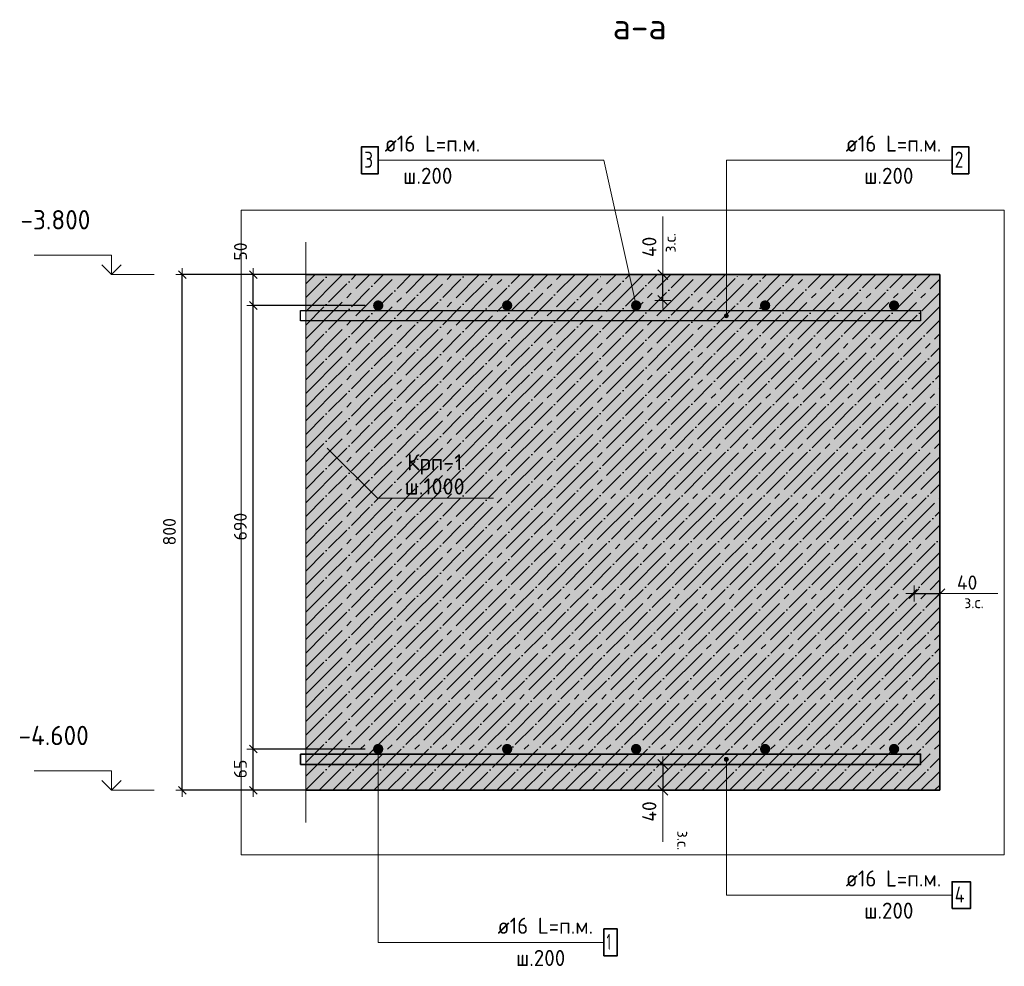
# Model space of a CAD drawing. Header units: millimetres. Extents: x -3170 to 89801, y -74170 to 82422.
# Tile 93 of 105: x 48000 to 49527, y 71007 to 72476. Entities that reach past the tile are written whole.
import ezdxf

# ---------------------------------------------------------------- set-up
doc = ezdxf.new("R2010")
doc.units = ezdxf.units.MM
doc.header["$PDMODE"] = 65
doc.linetypes.add('______11', pattern=[50, 40, -5, 0, -5])
doc.linetypes.add('______5', pattern=[110, 80, -10, 10, -10])
for name, color, linetype, lineweight in [('Standard', 7, 'Continuous', 25), ('Высотная отметки_ общее', 7, 'Continuous', 13), ('Размерная линия_ общее', 7, 'Continuous', 13), ('Размерная линия_ общее_1', 7, 'Continuous', 13)]:
    doc.layers.add(name, color=color, linetype=linetype, lineweight=lineweight)
for name, color, linetype, lineweight, true_color in [('Арм.стержн.верхн.зоны У', 7, 'Continuous', 35, 0xecec00), ('Арм.стержн.верхн.зоны Х', 7, 'Continuous', 35, 0x0000c6), ('Арм.стержн.ниж.зоны У', 7, 'Continuous', 35, 0x00b300), ('Арм.стержн.ниж.зоны Х', 7, 'Continuous', 35, 0xc600c6)]:
    doc.layers.add(name, color=color, linetype=linetype, lineweight=lineweight, true_color=true_color)
doc.styles.add('ARIAL', font='ARIAL.TTF')
doc.styles.add('ISOCPEUR', font='ISOCPEUR')
doc.dimstyles.new('DIMSTYLE_12', dxfattribs={"dimtxt": 20, "dimasz": 20, "dimexe": 0, "dimexo": 0, "dimgap": 10, "dimtad": 2, "dimdec": 0, "dimrnd": 5, "dimzin": 12, "dimdsep": 46, "dimtxsty": 'ISOCPEUR', "dimblk1": 'ALL_ML_STRICH', "dimblk2": 'ALL_ML_STRICH', "dimsah": 1, "dimcen": 0, "dimclrd": 7, "dimclre": 256, "dimclrt": 7, "dimadec": 0, "dimazin": 0, "dimtfac": 1, "dimtdec": 0, "dimtix": 1, "dimtmove": 2, "dimatfit": 3, "dimfxl": 0, "dimtzin": 0, "dimlwd": 0, "dimlwe": -3, "dimarcsym": 0})
doc.dimstyles.new('DIMSTYLE_13', dxfattribs={"dimtxt": 22, "dimasz": 25, "dimexe": 0, "dimexo": 0.001, "dimgap": 11, "dimtad": 2, "dimdec": 0, "dimrnd": 1, "dimzin": 12, "dimdsep": 46, "dimtxsty": 'ISOCPEUR', "dimblk1": 'ALL_ML_STRICH', "dimblk2": 'ALL_ML_STRICH', "dimsah": 1, "dimcen": 0, "dimse1": 1, "dimse2": 1, "dimclrd": 7, "dimclre": 256, "dimclrt": 7, "dimadec": 0, "dimazin": 0, "dimtfac": 1, "dimtdec": 0, "dimtix": 1, "dimtmove": 2, "dimatfit": 3, "dimfxl": 0, "dimtvp": 1.2, "dimtzin": 0, "dimlwd": 0, "dimlwe": -3, "dimarcsym": 0})
doc.dimstyles.new('DIMSTYLE_18', dxfattribs={"dimtxt": 22, "dimasz": 25, "dimexe": 0, "dimexo": 0.001, "dimgap": 11, "dimtad": 2, "dimdec": 0, "dimrnd": 1, "dimzin": 12, "dimdsep": 46, "dimtxsty": 'ISOCPEUR', "dimblk1": 'ALL_ML_STRICH', "dimblk2": 'ALL_ML_STRICH', "dimsah": 1, "dimcen": 0, "dimse1": 1, "dimse2": 1, "dimclrd": 7, "dimclre": 256, "dimclrt": 7, "dimadec": 0, "dimazin": 0, "dimtfac": 1, "dimtdec": 0, "dimtix": 1, "dimtmove": 2, "dimatfit": 3, "dimfxl": 0, "dimtvp": 1.2, "dimtzin": 0, "dimlwd": 0, "dimlwe": -3, "dimarcsym": 0})

# ---------------------------------------------------------------- blocks, each defined once
blk = doc.blocks.new('ALL_ML_STRICH')
at = {"color": 0, "linetype": 'ByBlock', "lineweight": -2}
for p, q in [((-1, 0), (0.5, 0)), ((-0.3, -0.3), (0.3, 0.3)), ((0, -0.5), (0, 0.5))]:
    blk.add_line(p, q, dxfattribs=at)
blk = doc.blocks.new('*D483')
at = {"layer": 'DEFPOINTS', "color": 7, "linetype": 'Continuous', "lineweight": 13, "transparency": 33554687}
for p in [(48464.6, 72080.5), (48252.5, 71280.5), (48471.3, 71280.5)]:
    blk.add_point(p, dxfattribs=at)
at = {"layer": 'Размерная линия_ общее_1', "color": 253, "linetype": 'Continuous', "lineweight": -2, "true_color": 0xa0a0a0, "transparency": 33554687}
for p, q in [((48444.6, 72080.5), (48252.5, 72080.5)), ((48451.3, 71280.5), (48252.5, 71280.5))]:
    blk.add_line(p, q, dxfattribs=at)
at = {"layer": 'Размерная линия_ общее_1', "color": 7, "linetype": 'Continuous', "lineweight": -2, "transparency": 33554687}
blk.add_line((48252.5, 71280.5), (48252.5, 72080.5), dxfattribs=at)
at = {"layer": 'Размерная линия_ общее_1', "color": 7, "linetype": 'Continuous', "lineweight": 13, "transparency": 33554687, "xscale": 20, "yscale": 20, "zscale": 20}
for p, rotation in [((48252.5, 72080.5), 90), ((48252.5, 71280.5), 270)]:
    blk.add_blockref('ALL_ML_STRICH', p, dxfattribs=dict(at, rotation=rotation))
at = {"layer": 'Размерная линия_ общее_1', "color": 7, "linetype": 'Continuous', "lineweight": 13, "transparency": 33554687, "insert": (48232.5, 71681.5), "char_height": 20, "width": 60, "attachment_point": 5, "rotation": 90, "style": 'ISOCPEUR'}
blk.add_mtext('\\A1;{800}', dxfattribs=at)
blk = doc.blocks.new('*D484')
at = {"layer": 'DEFPOINTS', "color": 7, "linetype": 'Continuous', "lineweight": 13, "transparency": 33554687}
for p in [(48556.3, 71344.5), (48362.5, 71280.5), (48581.3, 71280.5)]:
    blk.add_point(p, dxfattribs=at)
at = {"layer": 'Размерная линия_ общее_1', "color": 253, "linetype": 'Continuous', "lineweight": -2, "true_color": 0xa0a0a0, "transparency": 33554687}
for p, q in [((48536.3, 71344.5), (48362.5, 71344.5)), ((48561.3, 71280.5), (48362.5, 71280.5))]:
    blk.add_line(p, q, dxfattribs=at)
at = {"layer": 'Размерная линия_ общее_1', "color": 7, "linetype": 'Continuous', "lineweight": -2, "transparency": 33554687}
blk.add_line((48362.5, 71280.5), (48362.5, 71344.5), dxfattribs=at)
at = {"layer": 'Размерная линия_ общее_1', "color": 7, "linetype": 'Continuous', "lineweight": 13, "transparency": 33554687, "xscale": 20, "yscale": 20, "zscale": 20}
for p, rotation in [((48362.5, 71344.5), 90), ((48362.5, 71280.5), 270)]:
    blk.add_blockref('ALL_ML_STRICH', p, dxfattribs=dict(at, rotation=rotation))
at = {"layer": 'Размерная линия_ общее_1', "color": 7, "linetype": 'Continuous', "lineweight": 13, "transparency": 33554687, "insert": (48342.5, 71313.5), "char_height": 20, "width": 40, "attachment_point": 5, "rotation": 90, "style": 'ISOCPEUR'}
blk.add_mtext('\\A1;{65}', dxfattribs=at)
blk = doc.blocks.new('*D485')
at = {"layer": 'DEFPOINTS', "color": 7, "linetype": 'Continuous', "lineweight": 13, "transparency": 33554687}
for p in [(48556.3, 72032.5), (48362.5, 71344.5), (48556.3, 71344.5)]:
    blk.add_point(p, dxfattribs=at)
at = {"layer": 'Размерная линия_ общее_1', "color": 253, "linetype": 'Continuous', "lineweight": -2, "true_color": 0xa0a0a0, "transparency": 33554687}
for p, q in [((48536.3, 72032.5), (48362.5, 72032.5)), ((48536.3, 71344.5), (48362.5, 71344.5))]:
    blk.add_line(p, q, dxfattribs=at)
at = {"layer": 'Размерная линия_ общее_1', "color": 7, "linetype": 'Continuous', "lineweight": -2, "transparency": 33554687}
blk.add_line((48362.5, 71344.5), (48362.5, 72032.5), dxfattribs=at)
at = {"layer": 'Размерная линия_ общее_1', "color": 7, "linetype": 'Continuous', "lineweight": 13, "transparency": 33554687, "xscale": 20, "yscale": 20, "zscale": 20}
for p, rotation in [((48362.5, 72032.5), 90), ((48362.5, 71344.5), 270)]:
    blk.add_blockref('ALL_ML_STRICH', p, dxfattribs=dict(at, rotation=rotation))
at = {"layer": 'Размерная линия_ общее_1', "color": 7, "linetype": 'Continuous', "lineweight": 13, "transparency": 33554687, "insert": (48342.5, 71689.5), "char_height": 20, "width": 60, "attachment_point": 5, "rotation": 90, "style": 'ISOCPEUR'}
blk.add_mtext('\\A1;{690}', dxfattribs=at)
blk = doc.blocks.new('*D486')
at = {"layer": 'DEFPOINTS', "color": 7, "linetype": 'Continuous', "lineweight": 13, "transparency": 33554687}
for p in [(48574.6, 72080.5), (48362.5, 72032.5), (48556.3, 72032.5)]:
    blk.add_point(p, dxfattribs=at)
at = {"layer": 'Размерная линия_ общее_1', "color": 253, "linetype": 'Continuous', "lineweight": -2, "true_color": 0xa0a0a0, "transparency": 33554687}
for p, q in [((48554.6, 72080.5), (48362.5, 72080.5)), ((48536.3, 72032.5), (48362.5, 72032.5))]:
    blk.add_line(p, q, dxfattribs=at)
at = {"layer": 'Размерная линия_ общее_1', "color": 7, "linetype": 'Continuous', "lineweight": -2, "transparency": 33554687}
blk.add_line((48362.5, 72032.5), (48362.5, 72080.5), dxfattribs=at)
at = {"layer": 'Размерная линия_ общее_1', "color": 7, "linetype": 'Continuous', "lineweight": 13, "transparency": 33554687, "xscale": 20, "yscale": 20, "zscale": 20}
for p, rotation in [((48362.5, 72080.5), 90), ((48362.5, 72032.5), 270)]:
    blk.add_blockref('ALL_ML_STRICH', p, dxfattribs=dict(at, rotation=rotation))
at = {"layer": 'Размерная линия_ общее_1', "color": 7, "linetype": 'Continuous', "lineweight": 13, "transparency": 33554687, "insert": (48342.7, 72116.2), "char_height": 20, "width": 40, "attachment_point": 5, "rotation": 90, "style": 'ISOCPEUR'}
blk.add_mtext('\\A1;{50}', dxfattribs=at)
blk = doc.blocks.new('COMPLEX_ELEVATIONDIM_3')
at = {"layer": 'Высотная отметки_ общее', "color": 7, "linetype": 'Continuous', "lineweight": 13, "transparency": 33554687}
for p, q in [((48142.5, 72110.5), (48022.5, 72110.5)), ((48142.5, 72080.5), (48142.5, 72110.5)), ((48142.5, 72080.5), (48127.5, 72095.5)), ((48142.5, 72080.5), (48157.5, 72095.5)), ((48142.5, 72080.5), (48142.5, 72080.5)), ((48142.5, 72080.5), (48142.5, 72080.5)), ((48142.5, 72080.5), (48208.6, 72080.5)), ((48142.5, 72080.5), (48142.5, 72080.5)), ((48142.5, 72080.5), (48142.5, 72080.5)), ((48142.5, 71310.5), (48022.5, 71310.5)), ((48142.5, 71280.5), (48142.5, 71310.5)), ((48142.5, 71280.5), (48127.5, 71295.5)), ((48142.5, 71280.5), (48157.5, 71295.5)), ((48142.5, 71280.5), (48142.5, 71280.5)), ((48142.5, 71280.5), (48142.5, 71280.5)), ((48142.5, 71280.5), (48208.6, 71280.5)), ((48142.5, 71280.5), (48142.5, 71280.5)), ((48142.5, 71280.5), (48142.5, 71280.5))]:
    blk.add_line(p, q, dxfattribs=at)
at = {"layer": 'Высотная отметки_ общее', "color": 7, "linetype": 'Continuous', "lineweight": 13, "transparency": 33554687, "char_height": 30, "attachment_point": 7, "style": 'ISOCPEUR'}
for s, insert, width in [('\\W0.95;-3.800', (48001.5, 72150.5), 128.144), ('\\W0.95;-4.600', (47998.5, 71350.5), 131.168)]:
    blk.add_mtext(s, dxfattribs=dict(at, insert=insert, width=width))
blk = doc.blocks.new('*D488')
at = {"layer": 'DEFPOINTS', "color": 7, "linetype": 'Continuous', "lineweight": 13, "transparency": 33554687}
for p in [(49387.3, 71586.9), (49387.3, 71585.7), (49427.3, 71585.1)]:
    blk.add_point(p, dxfattribs=at)
at = {"layer": 'Размерная линия_ общее', "color": 7, "linetype": 'Continuous', "lineweight": -2, "transparency": 33554687}
blk.add_line((49387.3, 71585.7), (49427.3, 71585.7), dxfattribs=at)
at = {"layer": 'Размерная линия_ общее', "color": 7, "linetype": 'Continuous', "lineweight": 13, "transparency": 33554687, "xscale": 25, "yscale": 25, "zscale": 25, "rotation": 180}
blk.add_blockref('ALL_ML_STRICH', (49387.3, 71585.7), dxfattribs=at)
at = {"layer": 'Размерная линия_ общее', "color": 7, "linetype": 'Continuous', "lineweight": 13, "transparency": 33554687, "xscale": 25, "yscale": 25, "zscale": 25}
blk.add_blockref('ALL_ML_STRICH', (49427.3, 71585.7), dxfattribs=at)
at = {"layer": 'Размерная линия_ общее', "color": 7, "linetype": 'Continuous', "lineweight": 13, "transparency": 33554687, "insert": (49469.6, 71602.7), "char_height": 22, "width": 44, "attachment_point": 5, "style": 'ISOCPEUR'}
blk.add_mtext('\\A1;{40}', dxfattribs=at)
at = {"layer": 'Размерная линия_ общее', "color": 7, "linetype": 'Continuous', "lineweight": 13, "transparency": 33554687, "insert": (49465.2, 71580.9), "char_height": 18, "width": 0.9, "attachment_point": 1, "line_spacing_factor": 0.60241, "style": 'ISOCPEUR'}
blk.add_mtext('з.с.', dxfattribs=at)
blk = doc.blocks.new('*D541')
at = {"layer": 'DEFPOINTS', "color": 7, "linetype": 'Continuous', "lineweight": 13, "transparency": 33554687}
for p in [(48997.1, 72080.5), (48997.7, 72040.5), (48998.9, 72040.5)]:
    blk.add_point(p, dxfattribs=at)
at = {"layer": 'Размерная линия_ общее', "color": 7, "linetype": 'Continuous', "lineweight": -2, "transparency": 33554687}
blk.add_line((48997.7, 72040.5), (48997.7, 72080.5), dxfattribs=at)
at = {"layer": 'Размерная линия_ общее', "color": 7, "linetype": 'Continuous', "lineweight": 13, "transparency": 33554687, "xscale": 25, "yscale": 25, "zscale": 25}
for p, rotation in [((48997.7, 72080.5), 90), ((48997.7, 72040.5), 270)]:
    blk.add_blockref('ALL_ML_STRICH', p, dxfattribs=dict(at, rotation=rotation))
at = {"layer": 'Размерная линия_ общее', "color": 7, "linetype": 'Continuous', "lineweight": 13, "transparency": 33554687, "insert": (48999.6, 72114.6), "char_height": 18, "width": 0.9, "attachment_point": 1, "rotation": 90, "line_spacing_factor": 0.60241, "style": 'ISOCPEUR'}
blk.add_mtext('з.с.', dxfattribs=at)
at = {"layer": 'Размерная линия_ общее', "color": 7, "linetype": 'Continuous', "lineweight": 13, "transparency": 33554687, "insert": (48976.7, 72123.4), "char_height": 22, "width": 44, "attachment_point": 5, "rotation": 90, "style": 'ISOCPEUR'}
blk.add_mtext('\\A1;{40}', dxfattribs=at)
blk = doc.blocks.new('*D542')
at = {"layer": 'DEFPOINTS', "color": 7, "linetype": 'Continuous', "lineweight": 13, "transparency": 33554687}
for p in [(48997.7, 71320.5), (48998.9, 71320.5), (48997.1, 71280.5)]:
    blk.add_point(p, dxfattribs=at)
at = {"layer": 'Размерная линия_ общее', "color": 7, "linetype": 'Continuous', "lineweight": -2, "transparency": 33554687}
blk.add_line((48997.7, 71320.5), (48997.7, 71280.5), dxfattribs=at)
at = {"layer": 'Размерная линия_ общее', "color": 7, "linetype": 'Continuous', "lineweight": 13, "transparency": 33554687, "xscale": 25, "yscale": 25, "zscale": 25}
for p, rotation in [((48997.7, 71320.5), 90), ((48997.7, 71280.5), 270)]:
    blk.add_blockref('ALL_ML_STRICH', p, dxfattribs=dict(at, rotation=rotation))
at = {"layer": 'Размерная линия_ общее', "color": 7, "linetype": 'Continuous', "lineweight": 13, "transparency": 33554687, "insert": (48976.7, 71247.6), "char_height": 22, "width": 44, "attachment_point": 5, "rotation": 90, "style": 'ISOCPEUR'}
blk.add_mtext('\\A1;{40}', dxfattribs=at)
at = {"layer": 'Размерная линия_ общее', "color": 7, "linetype": 'Continuous', "lineweight": 13, "transparency": 33554687, "insert": (49038, 71217.6), "char_height": 18, "width": 0.9, "attachment_point": 1, "rotation": 270, "line_spacing_factor": 0.60241, "style": 'ISOCPEUR'}
blk.add_mtext('з.с.', dxfattribs=at)

msp = doc.modelspace()

# ---------------------------------------------------------------- hatches: boundary and pattern name
at = {"layer": 'Арм.стержн.верхн.зоны У', "linetype": 'Continuous', "lineweight": 50, "transparency": 33554687}
for points in [[(48564.3, 72032.5), (48563.7, 72035.6), (48561.9, 72038.2), (48559.3, 72039.9), (48556.3, 72040.5), (48553.2, 72039.9), (48550.6, 72038.2), (48548.9, 72035.6), (48548.3, 72032.5), (48548.9, 72029.4), (48550.6, 72026.8), (48553.2, 72025.1), (48556.3, 72024.5), (48559.3, 72025.1), (48561.9, 72026.8), (48563.7, 72029.4)], [(48764.3, 72032.5), (48763.7, 72035.6), (48761.9, 72038.2), (48759.3, 72039.9), (48756.3, 72040.5), (48753.2, 72039.9), (48750.6, 72038.2), (48748.9, 72035.6), (48748.3, 72032.5), (48748.9, 72029.4), (48750.6, 72026.8), (48753.2, 72025.1), (48756.3, 72024.5), (48759.3, 72025.1), (48761.9, 72026.8), (48763.7, 72029.4)], [(48964.3, 72032.5), (48963.7, 72035.6), (48961.9, 72038.2), (48959.3, 72039.9), (48956.3, 72040.5), (48953.2, 72039.9), (48950.6, 72038.2), (48948.9, 72035.6), (48948.3, 72032.5), (48948.9, 72029.4), (48950.6, 72026.8), (48953.2, 72025.1), (48956.3, 72024.5), (48959.3, 72025.1), (48961.9, 72026.8), (48963.7, 72029.4)], [(49164.3, 72032.5), (49163.7, 72035.6), (49161.9, 72038.2), (49159.3, 72039.9), (49156.3, 72040.5), (49153.2, 72039.9), (49150.6, 72038.2), (49148.9, 72035.6), (49148.3, 72032.5), (49148.9, 72029.4), (49150.6, 72026.8), (49153.2, 72025.1), (49156.3, 72024.5), (49159.3, 72025.1), (49161.9, 72026.8), (49163.7, 72029.4)], [(49364.3, 72032.5), (49363.7, 72035.6), (49361.9, 72038.2), (49359.3, 72039.9), (49356.3, 72040.5), (49353.2, 72039.9), (49350.6, 72038.2), (49348.9, 72035.6), (49348.3, 72032.5), (49348.9, 72029.4), (49350.6, 72026.8), (49353.2, 72025.1), (49356.3, 72024.5), (49359.3, 72025.1), (49361.9, 72026.8), (49363.7, 72029.4)]]:
    msp.add_hatch(color=7, dxfattribs=at).paths.add_polyline_path(points)
at = {"layer": 'Арм.стержн.верхн.зоны Х', "linetype": 'Continuous', "lineweight": 13, "transparency": 33554687}
for points in [[(49098.8, 72018), (49093.7, 72018), (49093.3, 72016.5)], [(49098.8, 72018), (49093.3, 72016.5), (49099.3, 72016.5)], [(49099.3, 72016.5), (49093.3, 72016.5), (49093.7, 72015)], [(49097.8, 72019.1), (49094.8, 72019.1), (49093.7, 72018)], [(49097.8, 72019.1), (49093.7, 72018), (49098.8, 72018)], [(49099.3, 72016.5), (49093.7, 72015), (49098.8, 72015)], [(49098.8, 72015), (49093.7, 72015), (49094.8, 72013.9)], [(49094.8, 72019.1), (49097.8, 72019.1), (49096.3, 72019.5)], [(49098.8, 72015), (49094.8, 72013.9), (49097.8, 72013.9)], [(49097.8, 72013.9), (49094.8, 72013.9), (49096.3, 72013.5)]]:
    msp.add_hatch(color=7, dxfattribs=at).paths.add_polyline_path(points)
at = {"layer": 'Арм.стержн.ниж.зоны У', "linetype": 'Continuous', "lineweight": 35, "transparency": 33554687}
for points in [[(48564.3, 71344.5), (48563.7, 71347.6), (48561.9, 71350.2), (48559.3, 71351.9), (48556.3, 71352.5), (48553.2, 71351.9), (48550.6, 71350.2), (48548.9, 71347.6), (48548.3, 71344.5), (48548.9, 71341.4), (48550.6, 71338.8), (48553.2, 71337.1), (48556.3, 71336.5), (48559.3, 71337.1), (48561.9, 71338.8), (48563.7, 71341.4)], [(48764.3, 71344.5), (48763.7, 71347.6), (48761.9, 71350.2), (48759.3, 71351.9), (48756.3, 71352.5), (48753.2, 71351.9), (48750.6, 71350.2), (48748.9, 71347.6), (48748.3, 71344.5), (48748.9, 71341.4), (48750.6, 71338.8), (48753.2, 71337.1), (48756.3, 71336.5), (48759.3, 71337.1), (48761.9, 71338.8), (48763.7, 71341.4)], [(48964.3, 71344.5), (48963.7, 71347.6), (48961.9, 71350.2), (48959.3, 71351.9), (48956.3, 71352.5), (48953.2, 71351.9), (48950.6, 71350.2), (48948.9, 71347.6), (48948.3, 71344.5), (48948.9, 71341.4), (48950.6, 71338.8), (48953.2, 71337.1), (48956.3, 71336.5), (48959.3, 71337.1), (48961.9, 71338.8), (48963.7, 71341.4)], [(49164.3, 71344.5), (49163.7, 71347.6), (49161.9, 71350.2), (49159.3, 71351.9), (49156.3, 71352.5), (49153.2, 71351.9), (49150.6, 71350.2), (49148.9, 71347.6), (49148.3, 71344.5), (49148.9, 71341.4), (49150.6, 71338.8), (49153.2, 71337.1), (49156.3, 71336.5), (49159.3, 71337.1), (49161.9, 71338.8), (49163.7, 71341.4)], [(49364.3, 71344.5), (49363.7, 71347.6), (49361.9, 71350.2), (49359.3, 71351.9), (49356.3, 71352.5), (49353.2, 71351.9), (49350.6, 71350.2), (49348.9, 71347.6), (49348.3, 71344.5), (49348.9, 71341.4), (49350.6, 71338.8), (49353.2, 71337.1), (49356.3, 71336.5), (49359.3, 71337.1), (49361.9, 71338.8), (49363.7, 71341.4)]]:
    msp.add_hatch(color=7, dxfattribs=at).paths.add_polyline_path(points)
at = {"layer": 'Арм.стержн.ниж.зоны Х', "linetype": 'Continuous', "lineweight": 13, "transparency": 33554687}
for points in [[(49093.3, 71328.5), (49099.3, 71328.5), (49098.8, 71330)], [(49093.3, 71328.5), (49098.8, 71330), (49093.7, 71330)], [(49093.7, 71327), (49099.3, 71328.5), (49093.3, 71328.5)], [(49093.7, 71330), (49098.8, 71330), (49097.8, 71331.1)], [(49093.7, 71330), (49097.8, 71331.1), (49094.8, 71331.1)], [(49093.7, 71327), (49098.8, 71327), (49099.3, 71328.5)], [(49094.8, 71325.9), (49098.8, 71327), (49093.7, 71327)], [(49094.8, 71331.1), (49097.8, 71331.1), (49096.3, 71331.5)], [(49094.8, 71325.9), (49097.8, 71325.9), (49098.8, 71327)], [(49097.8, 71325.9), (49094.8, 71325.9), (49096.3, 71325.5)]]:
    msp.add_hatch(color=7, dxfattribs=at).paths.add_polyline_path(points)
at = {"layer": 'Размерная линия_ общее', "linetype": 'Continuous', "lineweight": 13, "transparency": 33554687}
msp.add_hatch(color=9, dxfattribs=at).paths.add_polyline_path([(48443.8, 71280.5), (49427.3, 71280.5), (49427.3, 72080.5), (48443.8, 72080.5)])

# ---------------------------------------------------------------- linework, layer by layer
at = {"layer": 'Standard', "color": 7, "linetype": 'Continuous', "lineweight": 13, "transparency": 33554687}
for p, q in [((48997.7, 72080.5), (48997.7, 72170.5)), ((49427.3, 71585.7), (49517.3, 71585.7)), ((48997.7, 71280.5), (48997.7, 71200.5))]:
    msp.add_line(p, q, dxfattribs=at)
for points in [[(48343.8, 71180.5), (49527.3, 71180.5), (49527.3, 72180.5), (48343.8, 72180.5), (48343.8, 71180.5)], [(48477.3, 71811.4), (48555, 71733.6), (48735, 71733.6)]]:
    msp.add_lwpolyline(points, dxfattribs=at)
at = {"layer": 'Арм.стержн.верхн.зоны У', "color": 7, "linetype": 'Continuous', "lineweight": 13, "transparency": 33554687}
for p, q in [((48556.3, 72257.8), (48906.3, 72257.8)), ((48906.3, 72257.8), (48956.3, 72032.5))]:
    msp.add_line(p, q, dxfattribs=at)
at = {"layer": 'Арм.стержн.верхн.зоны У', "color": 52, "linetype": 'Continuous', "lineweight": 13, "transparency": 33554687}
msp.add_line((49427.3, 72070.5), (49427.3, 72070.5), dxfattribs=at)
at = {"layer": 'Арм.стержн.верхн.зоны У', "color": 7, "linetype": 'Continuous', "lineweight": 35, "transparency": 33554687}
msp.add_lwpolyline([(48530.4, 72237), (48556.3, 72237), (48556.3, 72278.7), (48530.4, 72278.7), (48530.4, 72237)], dxfattribs=at)
at = {"layer": 'Арм.стержн.верхн.зоны Х', "color": 7, "linetype": 'Continuous', "lineweight": 13, "transparency": 33554687}
for p, q in [((49096.3, 72257.8), (49446.3, 72257.8)), ((49096.3, 72257.8), (49096.3, 72016.5)), ((49093.3, 72016.5), (49093.3, 72016.5)), ((49096.3, 72019.5), (49096.3, 72019.5)), ((49096.3, 72013.5), (49096.3, 72013.5)), ((49099.3, 72016.5), (49099.3, 72016.5))]:
    msp.add_line(p, q, dxfattribs=at)
at = {"layer": 'Арм.стержн.верхн.зоны Х', "color": 52, "linetype": 'Continuous', "lineweight": 13, "transparency": 33554687}
msp.add_line((49427.3, 72070.5), (49427.3, 72070.5), dxfattribs=at)
at = {"layer": 'Арм.стержн.верхн.зоны Х', "color": 7, "linetype": 'Continuous', "lineweight": 35, "transparency": 33554687}
msp.add_lwpolyline([(49446.3, 72237), (49472.1, 72237), (49472.1, 72278.7), (49446.3, 72278.7), (49446.3, 72237)], dxfattribs=at)
at = {"layer": 'Арм.стержн.верхн.зоны Х', "color": 11, "linetype": 'Continuous', "lineweight": 25, "true_color": 0xff8c8c, "transparency": 33554687}
msp.add_lwpolyline([(48435.8, 72024.5), (49397.3, 72024.5), (49397.3, 72008.5), (48435.8, 72008.5), (48435.8, 72024.5)], dxfattribs=at)
msp.add_lwpolyline([(48435.8, 72024.5), (49397.3, 72024.5), (49397.3, 72008.5), (48435.8, 72008.5), (48435.8, 72024.5)], dxfattribs=at)
msp.add_lwpolyline([(48435.8, 72024.5), (49397.3, 72024.5), (49397.3, 72008.5), (48435.8, 72008.5), (48435.8, 72024.5)], dxfattribs=at)
msp.add_lwpolyline([(48435.8, 72024.5), (49397.3, 72024.5), (49397.3, 72008.5), (48435.8, 72008.5), (48435.8, 72024.5)], dxfattribs=at)
msp.add_lwpolyline([(48435.8, 72024.5), (49397.3, 72024.5), (49397.3, 72008.5), (48435.8, 72008.5), (48435.8, 72024.5)], dxfattribs=at)
msp.add_lwpolyline([(48435.8, 72024.5), (49397.3, 72024.5), (49397.3, 72008.5), (48435.8, 72008.5), (48435.8, 72024.5)], dxfattribs=at)
at = {"layer": 'Арм.стержн.верхн.зоны Х', "color": 7, "linetype": 'Continuous', "lineweight": 13, "transparency": 33554687}
msp.add_circle((49096.3, 72016.5), 3, dxfattribs=at)
at = {"layer": 'Арм.стержн.ниж.зоны У', "color": 7, "linetype": 'Continuous', "lineweight": 13, "transparency": 33554687}
for q in [(48556.3, 71344.5), (48906.3, 71044.5)]:
    msp.add_line((48556.3, 71044.5), q, dxfattribs=at)
at = {"layer": 'Арм.стержн.ниж.зоны У', "color": 7, "linetype": 'Continuous', "lineweight": 35, "transparency": 33554687}
msp.add_lwpolyline([(48906.3, 71023.7), (48927.1, 71023.7), (48927.1, 71065.3), (48906.3, 71065.3), (48906.3, 71023.7)], dxfattribs=at)
at = {"layer": 'Арм.стержн.ниж.зоны Х', "color": 7, "linetype": 'Continuous', "lineweight": 13, "transparency": 33554687}
for p, q in [((49093.3, 71328.5), (49093.3, 71328.5)), ((49096.3, 71331.5), (49096.3, 71331.5)), ((49096.3, 71117.8), (49096.3, 71328.5)), ((49096.3, 71325.5), (49096.3, 71325.5)), ((49099.3, 71328.5), (49099.3, 71328.5)), ((49096.3, 71117.8), (49446.3, 71117.8))]:
    msp.add_line(p, q, dxfattribs=at)
at = {"layer": 'Арм.стержн.ниж.зоны Х', "color": 11, "linetype": 'Continuous', "lineweight": 35, "true_color": 0xff8c8c, "transparency": 33554687}
msp.add_lwpolyline([(48435.8, 71336.5), (49397.3, 71336.5), (49397.3, 71320.5), (48435.8, 71320.5), (48435.8, 71336.5)], dxfattribs=at)
msp.add_lwpolyline([(48435.8, 71336.5), (49397.3, 71336.5), (49397.3, 71320.5), (48435.8, 71320.5), (48435.8, 71336.5)], dxfattribs=at)
msp.add_lwpolyline([(48435.8, 71336.5), (49397.3, 71336.5), (49397.3, 71320.5), (48435.8, 71320.5), (48435.8, 71336.5)], dxfattribs=at)
msp.add_lwpolyline([(48435.8, 71336.5), (49397.3, 71336.5), (49397.3, 71320.5), (48435.8, 71320.5), (48435.8, 71336.5)], dxfattribs=at)
msp.add_lwpolyline([(48435.8, 71336.5), (49397.3, 71336.5), (49397.3, 71320.5), (48435.8, 71320.5), (48435.8, 71336.5)], dxfattribs=at)
msp.add_lwpolyline([(48435.8, 71336.5), (49397.3, 71336.5), (49397.3, 71320.5), (48435.8, 71320.5), (48435.8, 71336.5)], dxfattribs=at)
at = {"layer": 'Арм.стержн.ниж.зоны Х', "color": 7, "linetype": 'Continuous', "lineweight": 35, "transparency": 33554687}
msp.add_lwpolyline([(49446.3, 71097), (49474.6, 71097), (49474.6, 71138.7), (49446.3, 71138.7), (49446.3, 71097)], dxfattribs=at)
at = {"layer": 'Арм.стержн.ниж.зоны Х', "color": 7, "linetype": 'Continuous', "lineweight": 13, "transparency": 33554687}
msp.add_circle((49096.3, 71328.5), 3, dxfattribs=at)
at = {"layer": 'Размерная линия_ общее', "color": 7, "linetype": 'Continuous', "lineweight": 13, "transparency": 33554687}
msp.add_line((48443.8, 71230.5), (48443.8, 72130.5), dxfattribs=at)
at = {"layer": 'Размерная линия_ общее', "color": 7, "linetype": '______11', "lineweight": -3, "transparency": 33554687}
for p, q in [((48443.8, 72044.7), (48479.7, 72080.5)), ((48443.8, 72002.2), (48522.1, 72080.5)), ((48443.8, 71959.8), (48564.5, 72080.5)), ((48443.8, 71917.4), (48606.9, 72080.5)), ((48443.8, 71874.9), (48649.4, 72080.5)), ((48443.8, 71832.5), (48691.8, 72080.5)), ((48443.8, 71790.1), (48734.2, 72080.5)), ((48443.8, 71747.7), (48776.7, 72080.5)), ((48443.8, 71705.2), (48819.1, 72080.5)), ((48443.8, 71662.8), (48861.5, 72080.5)), ((48443.8, 71620.4), (48903.9, 72080.5)), ((48443.8, 71578), (48946.4, 72080.5)), ((48443.8, 71535.5), (48988.8, 72080.5)), ((48443.8, 71493.1), (49031.2, 72080.5)), ((48443.8, 71450.7), (49073.6, 72080.5)), ((48443.8, 71408.3), (49116.1, 72080.5)), ((48443.8, 71365.8), (49158.5, 72080.5)), ((48443.8, 71323.4), (49200.9, 72080.5)), ((48443.8, 71281), (49243.3, 72080.5)), ((48485.8, 71280.5), (49285.8, 72080.5)), ((48528.2, 71280.5), (49328.2, 72080.5)), ((48570.6, 71280.5), (49370.6, 72080.5)), ((48613, 71280.5), (49413, 72080.5)), ((48655.5, 71280.5), (49427.3, 72052.3)), ((48697.9, 71280.5), (49427.3, 72009.9)), ((48740.3, 71280.5), (49427.3, 71967.4)), ((48782.8, 71280.5), (49427.3, 71925)), ((48825.2, 71280.5), (49427.3, 71882.6)), ((48867.6, 71280.5), (49427.3, 71840.2)), ((48910, 71280.5), (49427.3, 71797.7)), ((48952.5, 71280.5), (49427.3, 71755.3)), ((48994.9, 71280.5), (49427.3, 71712.9)), ((49037.3, 71280.5), (49427.3, 71670.5)), ((49079.7, 71280.5), (49427.3, 71628)), ((49122.2, 71280.5), (49427.3, 71585.6)), ((49164.6, 71280.5), (49427.3, 71543.2)), ((49207, 71280.5), (49427.3, 71500.8)), ((49249.4, 71280.5), (49427.3, 71458.3)), ((49291.9, 71280.5), (49427.3, 71415.9)), ((49334.3, 71280.5), (49427.3, 71373.5)), ((49376.7, 71280.5), (49427.3, 71331)), ((49419.1, 71280.5), (49427.3, 71288.6))]:
    msp.add_line(p, q, dxfattribs=at)
at = {"layer": 'Размерная линия_ общее', "color": 7, "linetype": '______5', "lineweight": -3, "transparency": 33554687}
for p, q in [((48443.8, 72065.9), (48458.5, 72080.5)), ((48443.8, 72023.4), (48500.9, 72080.5)), ((48443.8, 71981), (48543.3, 72080.5)), ((48443.8, 71938.6), (48585.7, 72080.5)), ((48443.8, 71896.2), (48628.2, 72080.5)), ((48443.8, 71853.7), (48670.6, 72080.5)), ((48443.8, 71811.3), (48713, 72080.5)), ((48443.8, 71768.9), (48755.4, 72080.5)), ((48443.8, 71726.5), (48797.9, 72080.5)), ((48443.8, 71684), (48840.3, 72080.5)), ((48443.8, 71641.6), (48882.7, 72080.5)), ((48443.8, 71599.2), (48925.1, 72080.5)), ((48443.8, 71556.7), (48967.6, 72080.5)), ((48443.8, 71514.3), (49010, 72080.5)), ((48443.8, 71471.9), (49052.4, 72080.5)), ((48443.8, 71429.5), (49094.8, 72080.5)), ((48443.8, 71387), (49137.3, 72080.5)), ((48443.8, 71344.6), (49179.7, 72080.5)), ((48443.8, 71302.2), (49222.1, 72080.5)), ((48464.6, 71280.5), (49264.6, 72080.5)), ((48507, 71280.5), (49307, 72080.5)), ((48549.4, 71280.5), (49349.4, 72080.5)), ((48591.8, 71280.5), (49391.8, 72080.5)), ((48634.3, 71280.5), (49427.3, 72073.5)), ((48676.7, 71280.5), (49427.3, 72031.1)), ((48719.1, 71280.5), (49427.3, 71988.7)), ((48761.5, 71280.5), (49427.3, 71946.2)), ((48804, 71280.5), (49427.3, 71903.8)), ((48846.4, 71280.5), (49427.3, 71861.4)), ((48888.8, 71280.5), (49427.3, 71818.9)), ((48931.2, 71280.5), (49427.3, 71776.5)), ((48973.7, 71280.5), (49427.3, 71734.1)), ((49016.1, 71280.5), (49427.3, 71691.7)), ((49058.5, 71280.5), (49427.3, 71649.2)), ((49101, 71280.5), (49427.3, 71606.8)), ((49143.4, 71280.5), (49427.3, 71564.4)), ((49185.8, 71280.5), (49427.3, 71522)), ((49228.2, 71280.5), (49427.3, 71479.5)), ((49270.7, 71280.5), (49427.3, 71437.1)), ((49313.1, 71280.5), (49427.3, 71394.7)), ((49355.5, 71280.5), (49427.3, 71352.3)), ((49397.9, 71280.5), (49427.3, 71309.8))]:
    msp.add_line(p, q, dxfattribs=at)
at = {"layer": 'Размерная линия_ общее', "color": 7, "linetype": 'Continuous', "lineweight": 35, "transparency": 33554687}
for p, q in [((49427.3, 72080.5), (48443.8, 72080.5)), ((49427.3, 71280.5), (49427.3, 72080.5)), ((48443.8, 71280.5), (49427.3, 71280.5))]:
    msp.add_line(p, q, dxfattribs=at)

# ---------------------------------------------------------------- block references
at = {"layer": 'Высотная отметки_ общее', "color": 7, "linetype": 'Continuous', "lineweight": 13, "transparency": 33554687}
msp.add_blockref('COMPLEX_ELEVATIONDIM_3', (0, 0), dxfattribs=at)

# ---------------------------------------------------------------- texts
at = {"layer": 'Standard', "color": 7, "linetype": 'Continuous', "lineweight": 13, "transparency": 33554687, "insert": (48961.7, 72485.5), "char_height": 40, "width": 110.4, "attachment_point": 2, "style": 'ISOCPEUR'}
msp.add_mtext('\\A1;{\\fISOCPEUR|i0|b0;\\H40.000000;\\W1.000000;\\C7;а-а}\\P', dxfattribs=at)
at = {"layer": 'Standard', "color": 7, "linetype": 'Continuous', "lineweight": 13, "transparency": 33554687, "insert": (48643.9, 71801.9), "char_height": 25, "width": 106.555, "attachment_point": 2, "line_spacing_factor": 0.903614, "style": 'ARIAL'}
msp.add_mtext('\\A1;{\\fISOCPEUR|i0|b0;\\H25.000000;\\W1.000000;\\C7;Крп-1}\\P{\\fISOCPEUR|i0|b0;\\H25.000000;\\W1.000000;\\C7;ш.1000}\\P', dxfattribs=at)
at = {"layer": 'Арм.стержн.верхн.зоны У', "color": 7, "linetype": 'Continuous', "lineweight": 25, "transparency": 33554687, "char_height": 25, "attachment_point": 7, "style": 'ISOCPEUR'}
for s, insert, width in [('\\W0.94;ø16 L=п.м.', (48566.3, 72271.2), 166.653), ('\\W0.78;3', (48534.6, 72246.2), 27.201), ('\\W0.95;ш.200 ', (48595, 72221.2), 109.333)]:
    msp.add_mtext(s, dxfattribs=dict(at, insert=insert, width=width))
at = {"layer": 'Арм.стержн.верхн.зоны Х', "color": 7, "linetype": 'Continuous', "lineweight": 25, "transparency": 33554687, "char_height": 25, "attachment_point": 7, "style": 'ISOCPEUR'}
for s, insert, width in [('\\W0.94;ø16 L=п.м.', (49281.3, 72271.2), 166.653), ('\\W0.78;2', (49450.4, 72246.2), 27.201), ('\\W0.95;ш.200 ', (49310, 72221.2), 109.333)]:
    msp.add_mtext(s, dxfattribs=dict(at, insert=insert, width=width))
at = {"layer": 'Арм.стержн.ниж.зоны У', "color": 7, "linetype": 'Continuous', "lineweight": 25, "transparency": 33554687, "char_height": 25, "attachment_point": 7, "style": 'ISOCPEUR'}
for s, insert, width in [('\\W0.94;ø16 L=п.м.', (48741.3, 71057.8), 166.653), ('\\W0.56;1', (48910.4, 71032.8), 19.444), ('\\W0.95;ш.200 ', (48770, 71007.8), 109.333)]:
    msp.add_mtext(s, dxfattribs=dict(at, insert=insert, width=width))
at = {"layer": 'Арм.стержн.ниж.зоны Х', "color": 7, "linetype": 'Continuous', "lineweight": 25, "transparency": 33554687, "char_height": 25, "attachment_point": 7, "style": 'ISOCPEUR'}
for s, insert, width in [('\\W0.94;ø16 L=п.м.', (49281.3, 71131.2), 166.653), ('\\W0.80;4', (49450.4, 71106.2), 29.986), ('\\W0.95;ш.200 ', (49310, 71081.2), 109.333)]:
    msp.add_mtext(s, dxfattribs=dict(at, insert=insert, width=width))

# ---------------------------------------------------------------- dimensions: what is measured, and where the dimension line sits
at = {"layer": 'Размерная линия_ общее', "color": 7, "linetype": 'Continuous', "lineweight": 13, "transparency": 33554687}
for base, p1, p2, angle, picture, middle in [((48997.7, 72080.5), (48998.9, 72040.5), (48997.1, 72080.5), 90, '*D541', (48976.7, 72123.4)), ((48997.7, 71280.5), (48998.9, 71320.5), (48997.1, 71280.5), 270, '*D542', (48976.7, 71247.6))]:
    dim = msp.add_linear_dim(base=base, p1=p1, p2=p2, angle=angle, text='<>\\Xз.с.', dimstyle='DIMSTYLE_18', override={"dimpost": '<>', "dimclrd": 7, "dimclre": 253, "dimclrt": 7, "dimlwd": 0, "dimlwe": 65533}, dxfattribs=at)
    dim.commit()
    dim.dimension.update_dxf_attribs({"geometry": picture, "text_midpoint": middle, "dimtype": 160})
dim = msp.add_linear_dim(base=(49427.3, 71585.7), p1=(49387.3, 71586.9), p2=(49427.3, 71585.1), text='<>\\Xз.с.', dimstyle='DIMSTYLE_13', override={"dimpost": '<>', "dimclrd": 7, "dimclre": 253, "dimclrt": 7, "dimlwd": 0, "dimlwe": 65533}, dxfattribs=at)
dim.commit()
dim.dimension.update_dxf_attribs({"geometry": '*D488', "text_midpoint": (49469.6, 71602.7), "dimtype": 160})
at = {"layer": 'Размерная линия_ общее_1', "color": 7, "linetype": 'Continuous', "lineweight": 13, "transparency": 33554687}
for base, p1, p2, picture, middle in [((48362.5, 72080.5), (48536.3, 72032.5), (48554.6, 72080.5), '*D486', (48342.7, 72116.2)), ((48252.5, 72080.5), (48451.3, 71280.5), (48444.6, 72080.5), '*D483', (48232.5, 71681.5)), ((48362.5, 72032.5), (48536.3, 71344.5), (48536.3, 72032.5), '*D485', (48342.5, 71689.5)), ((48362.5, 71344.5), (48561.3, 71280.5), (48536.3, 71344.5), '*D484', (48342.5, 71313.5))]:
    dim = msp.add_linear_dim(base=base, p1=p1, p2=p2, angle=90, dimstyle='DIMSTYLE_12', override={"dimpost": '<>', "dimclrd": 7, "dimclre": 253, "dimclrt": 7, "dimlwd": 0, "dimlwe": 65533}, dxfattribs=at)
    dim.commit()
    dim.dimension.update_dxf_attribs({"geometry": picture, "text_midpoint": middle, "dimtype": 160})

doc.saveas('drawing.dxf')
